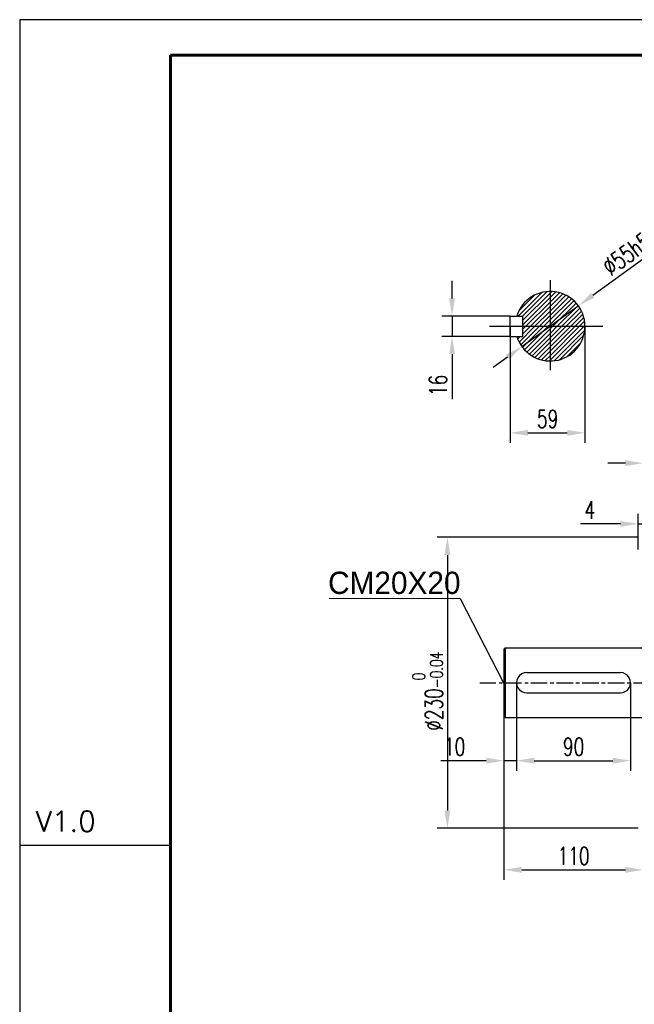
# Model space of a CAD drawing. Header units: inches. Extents: x -9426 to 8431, y -15951 to -4411.
# Tile 2 of 15: x -9426 to -8940, y -15423 to -14644. Entities that reach past the tile are written whole.
import ezdxf

# ---------------------------------------------------------------- set-up
doc = ezdxf.new("R2010")
doc.units = ezdxf.units.IN
doc.header["$MEASUREMENT"] = 0
doc.linetypes.add('CENTERX2', pattern=[20.32, 12.7, -2.54, 2.54, -2.54])
for name, color, linetype in [('图框1', 18, 'Continuous'), ('尺寸线', 7, 'Continuous'), ('细实线', 7, 'Continuous')]:
    doc.layers.add(name, color=color, linetype=linetype)
doc.layers.add('图框2', color=7, linetype='Continuous', lineweight=60)
doc.styles.add('SLDTEXTSTYLE0', font='txt')
doc.styles.add('SLDTEXTSTYLE4', font='txt', dxfattribs={"bigfont": 'bigfont'})
doc.styles.add('wldj', font='txt.shx', dxfattribs={"width": 0.7, "bigfont": 'INTECAD.SHX'})
doc.dimstyles.new('半径标注', dxfattribs={"dimscale": 4, "dimtxt": 3.5, "dimasz": 3.5, "dimexe": 2, "dimexo": 0, "dimgap": 1, "dimtad": 1, "dimdec": 3, "dimdsep": 46, "dimtxsty": 'wldj', "dimcen": 0.09, "dimclrd": 1, "dimclre": 1, "dimclrt": 3, "dimazin": 2, "dimtfac": 0.7, "dimtdec": 3, "dimtmove": 0, "dimatfit": 3, "dimfxl": 1, "dimtzin": 0, "dimarcsym": 0})
pattern_1 = [(45, (5285.7206, -1342.197), (-1.76776695, 1.76776695), [])]

# ---------------------------------------------------------------- blocks, each defined once
blk = doc.blocks.new('*D28')
at = {"color": 1, "lineweight": -2}
for p, q in [((-8937.43, -15063.15), (-8937.43, -15035.01)), ((-8933.43, -15063.15), (-8933.43, -15035.01)), ((-8951.43, -15043.01), (-8983.05, -15043.01)), ((-8937.43, -15043.01), (-8933.43, -15043.01)), ((-8919.43, -15043.01), (-8905.43, -15043.01))]:
    blk.add_line(p, q, dxfattribs=at)
at = {"color": 1}
for points in [[(-8951.43, -15045.34), (-8951.43, -15040.68), (-8937.43, -15043.01)], [(-8919.43, -15040.68), (-8919.43, -15045.34), (-8933.43, -15043.01)]]:
    blk.add_solid(points, dxfattribs=at)
at = {"layer": 'Defpoints', "color": 0}
for p in [(-8933.43, -15043.01), (-8937.43, -15063.15), (-8933.43, -15063.15)]:
    blk.add_point(p, dxfattribs=at)
at = {"color": 3, "insert": (-8975.55, -15032.01), "char_height": 14, "attachment_point": 5, "style": 'wldj'}
blk.add_mtext('4', dxfattribs=at)
blk = doc.blocks.new('*D29')
at = {"color": 1, "lineweight": -2}
for p, q in [((-9043.43, -15168.62), (-9043.43, -15324.53)), ((-8933.43, -15168.62), (-8933.43, -15324.53)), ((-9029.43, -15316.53), (-8947.43, -15316.53))]:
    blk.add_line(p, q, dxfattribs=at)
at = {"color": 1}
for points in [[(-9029.43, -15314.2), (-9029.43, -15318.86), (-9043.43, -15316.53)], [(-8947.43, -15318.86), (-8947.43, -15314.2), (-8933.43, -15316.53)]]:
    blk.add_solid(points, dxfattribs=at)
at = {"layer": 'Defpoints', "color": 0}
for p in [(-9043.43, -15168.62), (-8933.43, -15168.62), (-8933.43, -15316.53)]:
    blk.add_point(p, dxfattribs=at)
at = {"color": 3, "insert": (-8988.43, -15305.53), "char_height": 14, "attachment_point": 5, "style": 'wldj'}
blk.add_mtext('110', dxfattribs=at)
blk = doc.blocks.new('*D23')
at = {"color": 1, "lineweight": -2}
for p, q in [((-9033.43, -15168.62), (-9033.43, -15238.23)), ((-8943.43, -15168.62), (-8943.43, -15238.23)), ((-9019.43, -15230.23), (-8957.43, -15230.23))]:
    blk.add_line(p, q, dxfattribs=at)
at = {"color": 1}
for points in [[(-9019.43, -15227.89), (-9019.43, -15232.56), (-9033.43, -15230.23)], [(-8957.43, -15232.56), (-8957.43, -15227.89), (-8943.43, -15230.23)]]:
    blk.add_solid(points, dxfattribs=at)
at = {"layer": 'Defpoints', "color": 0}
for p in [(-9033.43, -15168.62), (-8943.43, -15168.62), (-8943.43, -15230.23)]:
    blk.add_point(p, dxfattribs=at)
at = {"color": 3, "insert": (-8988.43, -15219.23), "char_height": 14, "attachment_point": 5, "style": 'wldj'}
blk.add_mtext('90', dxfattribs=at)
blk = doc.blocks.new('*D24')
at = {"color": 1, "lineweight": -2}
for p, q in [((-9043.43, -15168.62), (-9043.43, -15238.23)), ((-9033.43, -15168.62), (-9033.43, -15238.23)), ((-9057.43, -15230.23), (-9093.43, -15230.23)), ((-9033.43, -15230.23), (-9043.43, -15230.23)), ((-9019.43, -15230.23), (-9005.43, -15230.23))]:
    blk.add_line(p, q, dxfattribs=at)
at = {"color": 1}
for points in [[(-9057.43, -15232.56), (-9057.43, -15227.89), (-9043.43, -15230.23)], [(-9019.43, -15227.89), (-9019.43, -15232.56), (-9033.43, -15230.23)]]:
    blk.add_solid(points, dxfattribs=at)
at = {"layer": 'Defpoints', "color": 0}
for p in [(-9043.43, -15168.62), (-9033.43, -15168.62), (-9043.43, -15230.23)]:
    blk.add_point(p, dxfattribs=at)
at = {"color": 3, "insert": (-9082.43, -15219.23), "char_height": 14, "attachment_point": 5, "style": 'wldj'}
blk.add_mtext('10', dxfattribs=at)
blk = doc.blocks.new('*D30')
at = {"color": 1, "lineweight": -2}
for p, q in [((-8937.43, -15053.62), (-9096.12, -15053.62)), ((-9088.12, -15067.62), (-9088.12, -15269.62)), ((-8937.43, -15283.62), (-9096.12, -15283.62))]:
    blk.add_line(p, q, dxfattribs=at)
at = {"color": 1}
for points in [[(-9085.79, -15067.62), (-9090.46, -15067.62), (-9088.12, -15053.62)], [(-9090.46, -15269.62), (-9085.79, -15269.62), (-9088.12, -15283.62)]]:
    blk.add_solid(points, dxfattribs=at)
at = {"layer": 'Defpoints', "color": 0}
for p in [(-8937.43, -15053.62), (-9088.12, -15283.62), (-8937.43, -15283.62)]:
    blk.add_point(p, dxfattribs=at)
at = {"color": 3, "insert": (-9103.79, -15175.37), "char_height": 14, "attachment_point": 5, "rotation": 90, "style": 'wldj'}
blk.add_mtext('%%c230{\\H10;\\S 0^ -0.04;}', dxfattribs=at)
blk = doc.blocks.new('*D34')
at = {"color": 1, "lineweight": -2}
for p, q in [((-8889.84, -14802), (-8973.33, -14862.42)), ((-9029.23, -14902.88), (-8984.67, -14870.63)), ((-9040.57, -14911.09), (-9051.91, -14919.29))]:
    blk.add_line(p, q, dxfattribs=at)
at = {"color": 1}
for points in [[(-8974.7, -14860.53), (-8971.96, -14864.31), (-8984.67, -14870.63)], [(-9039.2, -14912.98), (-9041.94, -14909.2), (-9029.23, -14902.88)]]:
    blk.add_solid(points, dxfattribs=at)
at = {"layer": 'Defpoints', "color": 0}
for p in [(-8984.67, -14870.63), (-9029.23, -14902.88)]:
    blk.add_point(p, dxfattribs=at)
at = {"color": 3, "insert": (-8935.1, -14815.41), "char_height": 14, "attachment_point": 5, "rotation": 35.89453, "style": 'wldj'}
blk.add_mtext('%%c55h5{\\H10;\\S 0^ -0.013;}', dxfattribs=at)
blk = doc.blocks.new('*D35')
at = {"color": 1, "lineweight": -2}
for p, q in [((-9038.45, -14886.76), (-9038.45, -14979.05)), ((-8979.45, -14886.76), (-8979.45, -14979.05)), ((-9024.45, -14971.05), (-8993.45, -14971.05))]:
    blk.add_line(p, q, dxfattribs=at)
at = {"color": 1}
for points in [[(-9024.45, -14968.72), (-9024.45, -14973.38), (-9038.45, -14971.05)], [(-8993.45, -14973.38), (-8993.45, -14968.72), (-8979.45, -14971.05)]]:
    blk.add_solid(points, dxfattribs=at)
at = {"layer": 'Defpoints', "color": 0}
for p in [(-9038.45, -14886.76), (-8979.45, -14886.76), (-8979.45, -14971.05)]:
    blk.add_point(p, dxfattribs=at)
at = {"color": 3, "insert": (-9008.95, -14960.05), "char_height": 14, "attachment_point": 5, "style": 'wldj'}
blk.add_mtext('59', dxfattribs=at)
blk = doc.blocks.new('*D36')
at = {"color": 1, "lineweight": -2}
for p, q in [((-9084.47, -14864.76), (-9084.47, -14850.76)), ((-9038.45, -14878.76), (-9092.47, -14878.76)), ((-9084.47, -14878.76), (-9084.47, -14894.76)), ((-9038.45, -14894.76), (-9092.47, -14894.76)), ((-9084.47, -14908.76), (-9084.47, -14944.29))]:
    blk.add_line(p, q, dxfattribs=at)
at = {"color": 1}
for points in [[(-9086.8, -14864.76), (-9082.13, -14864.76), (-9084.47, -14878.76)], [(-9082.13, -14908.76), (-9086.8, -14908.76), (-9084.47, -14894.76)]]:
    blk.add_solid(points, dxfattribs=at)
at = {"layer": 'Defpoints', "color": 0}
for p in [(-9038.45, -14878.76), (-9084.47, -14894.76), (-9038.45, -14894.76)]:
    blk.add_point(p, dxfattribs=at)
at = {"color": 3, "insert": (-9095.47, -14933.52), "char_height": 14, "attachment_point": 5, "rotation": 90, "style": 'wldj'}
blk.add_mtext('16', dxfattribs=at)
blk = doc.blocks.new('*D38')
at = {"color": 1, "lineweight": -2}
for p, q in [((-8933.43, -15049.08), (-8933.43, -14986.99)), ((-8913.43, -15049.08), (-8913.43, -14986.99)), ((-8947.43, -14994.99), (-8961.43, -14994.99)), ((-8933.43, -14994.99), (-8913.43, -14994.99)), ((-8899.43, -14994.99), (-8885.43, -14994.99))]:
    blk.add_line(p, q, dxfattribs=at)
at = {"color": 1}
for points in [[(-8947.43, -14997.32), (-8947.43, -14992.65), (-8933.43, -14994.99)], [(-8899.43, -14992.65), (-8899.43, -14997.32), (-8913.43, -14994.99)]]:
    blk.add_solid(points, dxfattribs=at)
at = {"layer": 'Defpoints', "color": 0}
for p in [(-8913.43, -14994.99), (-8933.43, -15049.08), (-8913.43, -15049.08)]:
    blk.add_point(p, dxfattribs=at)
at = {"color": 3, "insert": (-8923.43, -14983.99), "char_height": 14, "attachment_point": 5, "style": 'wldj'}
blk.add_mtext('20', dxfattribs=at)

msp = doc.modelspace()

# ---------------------------------------------------------------- hatches: boundary and pattern name
h = msp.add_hatch()
h.set_pattern_fill('ANSI31', color=256, scale=20, style=0)
h.set_pattern_definition(pattern_1)
h.paths.add_polyline_path([(-9006.9491, -14859.2555, 0.33017444), (-9033.2597, -14878.7555), (-9028.4491, -14878.7555), (-9028.4491, -14886.7555), (-9006.9491, -14886.7555)])
h = msp.add_hatch()
h.set_pattern_fill('ANSI31', color=256, scale=20, style=0)
h.set_pattern_definition(pattern_1)
h.paths.add_polyline_path([(-9006.9491, -14859.2555), (-9006.9491, -14886.7555), (-8979.4491, -14886.7555, 0.41421356)])
h = msp.add_hatch()
h.set_pattern_fill('ANSI31', color=256, scale=20, style=0)
h.set_pattern_definition(pattern_1)
h.paths.add_polyline_path([(-9006.9491, -14886.7555), (-9028.4491, -14886.7555), (-9028.4491, -14894.7555), (-9033.2597, -14894.7555, 0.33017444), (-9006.9491, -14914.2555)])
h = msp.add_hatch()
h.set_pattern_fill('ANSI31', color=256, scale=20, style=0)
h.set_pattern_definition(pattern_1)
h.paths.add_polyline_path([(-8979.4491, -14886.7555), (-9006.9491, -14886.7555), (-9006.9491, -14914.2555, 0.41421356)])

# ---------------------------------------------------------------- linework, layer by layer
for p, q in [((-9006.9491, -14850.4432), (-9006.9491, -14921.6145)), ((-9038.4491, -14878.7555), (-9028.4491, -14878.7555)), ((-9038.4491, -14894.7555), (-9038.4491, -14878.7555)), ((-9028.4491, -14894.7555), (-9028.4491, -14878.7555)), ((-9054.7931, -14886.7555), (-8965.1975, -14886.7555)), ((-9038.4491, -14894.7555), (-9028.4491, -14894.7555)), ((-9043.432, -15142.1151), (-9042.432, -15141.1151)), ((-9043.432, -15142.1151), (-9043.432, -15195.1151)), ((-9043.432, -15142.1151), (-9043.432, -15195.1151)), ((-9042.432, -15141.1151), (-8933.432, -15141.1151)), ((-9042.432, -15141.1151), (-9042.432, -15196.1151)), ((-9025.432, -15160.6151), (-8951.4233, -15160.6151)), ((-9025.432, -15176.6151), (-8951.2511, -15176.6131)), ((-9043.432, -15195.1151), (-9042.432, -15196.1151)), ((-9042.432, -15196.1151), (-8933.432, -15196.1151))]:
    msp.add_line(p, q)
at = {"color": 1, "linetype": 'CENTERX2'}
for p, q in [((-9062.524, -15168.6151), (-8898.432, -15168.6151)), ((-9022.2391, -15168.6151), (-8279.7118, -15168.6151))]:
    msp.add_line(p, q, dxfattribs=at)
msp.add_lwpolyline([(-9426.1071, -15950.8502), (-7593.7202, -15950.8502), (-7593.7202, -14644.4173), (-9426.1071, -14644.4173)], close=True)
at = {"lineweight": 0, "extrusion": (0, 1, 0), "elevation": -15101.9471}
msp.add_lwpolyline([(9181.5329, 0), (9078.1023, 0)], dxfattribs=at)
for centre, radius, start, end in [((-9006.9491, -14886.7555), 27.5, 196.9123898, 163.0876102), ((-9025.432, -15168.6151), 8, 89.9999963, 270.0031603), ((-8951.432, -15168.6151), 8, 268.707364, 90.0625023)]:
    msp.add_arc(centre, radius, start, end)
at = {"layer": '图框2'}
for q in [(-7628.0132, -14672.5524), (-9306.9932, -15922.1524)]:
    msp.add_line((-9306.9932, -14672.5524), q, dxfattribs=at)
at = {"layer": '尺寸线'}
msp.add_line((-9078.1023, -15101.9471), (-9043.882, -15168.6151), dxfattribs=at)
at = {"layer": '细实线'}
msp.add_line((-9306.9932, -15297.3524), (-9426.1071, -15297.3524), dxfattribs=at)

# ---------------------------------------------------------------- texts
at = {"insert": (-9182.4158, -15080.8271), "char_height": 17.6, "width": 113.142857, "attachment_point": 1, "style": 'SLDTEXTSTYLE0'}
msp.add_mtext('CM20X20', dxfattribs=at)
at = {"layer": '图框1', "color": 7, "insert": (-9413.4224, -15270.0174), "char_height": 16.29833, "attachment_point": 1, "style": 'SLDTEXTSTYLE4'}
msp.add_mtext('V1.0', dxfattribs=at)

# ---------------------------------------------------------------- dimensions: what is measured, and where the dimension line sits
dim = msp.add_diameter_dim_2p(p1=(-9029.2268, -14902.8786), p2=(-8984.6714, -14870.6324), text='%%c55h5{\\H10;\\S 0^ -0.013;}', dimstyle='半径标注')
dim.commit()
dim.dimension.update_dxf_attribs({"geometry": '*D34', "text_midpoint": (-8935.0976, -14815.4149)})
dim = msp.add_linear_dim(base=(-9084.4676, -14894.7555), p1=(-9038.4491, -14878.7555), p2=(-9038.4491, -14894.7555), angle=90, dimstyle='半径标注')
dim.commit()
dim.dimension.update_dxf_attribs({"geometry": '*D36', "text_midpoint": (-9095.4676, -14933.5221)})
dim = msp.add_linear_dim(base=(-8979.4491, -14971.0507), p1=(-9038.4491, -14886.7555), p2=(-8979.4491, -14886.7555), dimstyle='半径标注')
dim.commit()
dim.dimension.update_dxf_attribs({"geometry": '*D35', "text_midpoint": (-9008.9491, -14960.0507)})
dim = msp.add_linear_dim(base=(-8913.4348, -14994.9874), p1=(-8933.432, -15049.0796), p2=(-8913.4348, -15049.0796), dimstyle='半径标注', override={"dimdec": 1})
dim.commit()
dim.dimension.update_dxf_attribs({"geometry": '*D38', "text_midpoint": (-8923.4334, -14994.9874), "dimtype": 160})
for base, p1, p2, picture, middle in [((-8933.432, -15043.0114), (-8937.432, -15063.1478), (-8933.432, -15063.1478), '*D28', (-8975.5532, -15043.0114)), ((-9043.432, -15230.228), (-9033.432, -15168.6151), (-9043.432, -15168.6151), '*D24', (-9082.432, -15230.228)), ((-8933.432, -15316.5289), (-9043.432, -15168.6151), (-8933.432, -15168.6151), '*D29', (-8988.432, -15316.5289)), ((-8943.432, -15230.228), (-9033.432, -15168.6151), (-8943.432, -15168.6151), '*D23', (-8988.432, -15230.228))]:
    dim = msp.add_linear_dim(base=base, p1=p1, p2=p2, dimstyle='半径标注')
    dim.commit()
    dim.dimension.update_dxf_attribs({"geometry": picture, "text_midpoint": middle, "dimtype": 160})
dim = msp.add_linear_dim(base=(-9088.1222, -15283.6151), p1=(-8937.432, -15053.6151), p2=(-8937.432, -15283.6151), angle=90, text='%%c230{\\H10;\\S 0^ -0.04;}', dimstyle='半径标注')
dim.commit()
dim.dimension.update_dxf_attribs({"geometry": '*D30', "text_midpoint": (-9088.1222, -15175.375), "dimtype": 160})

doc.saveas('drawing.dxf')
